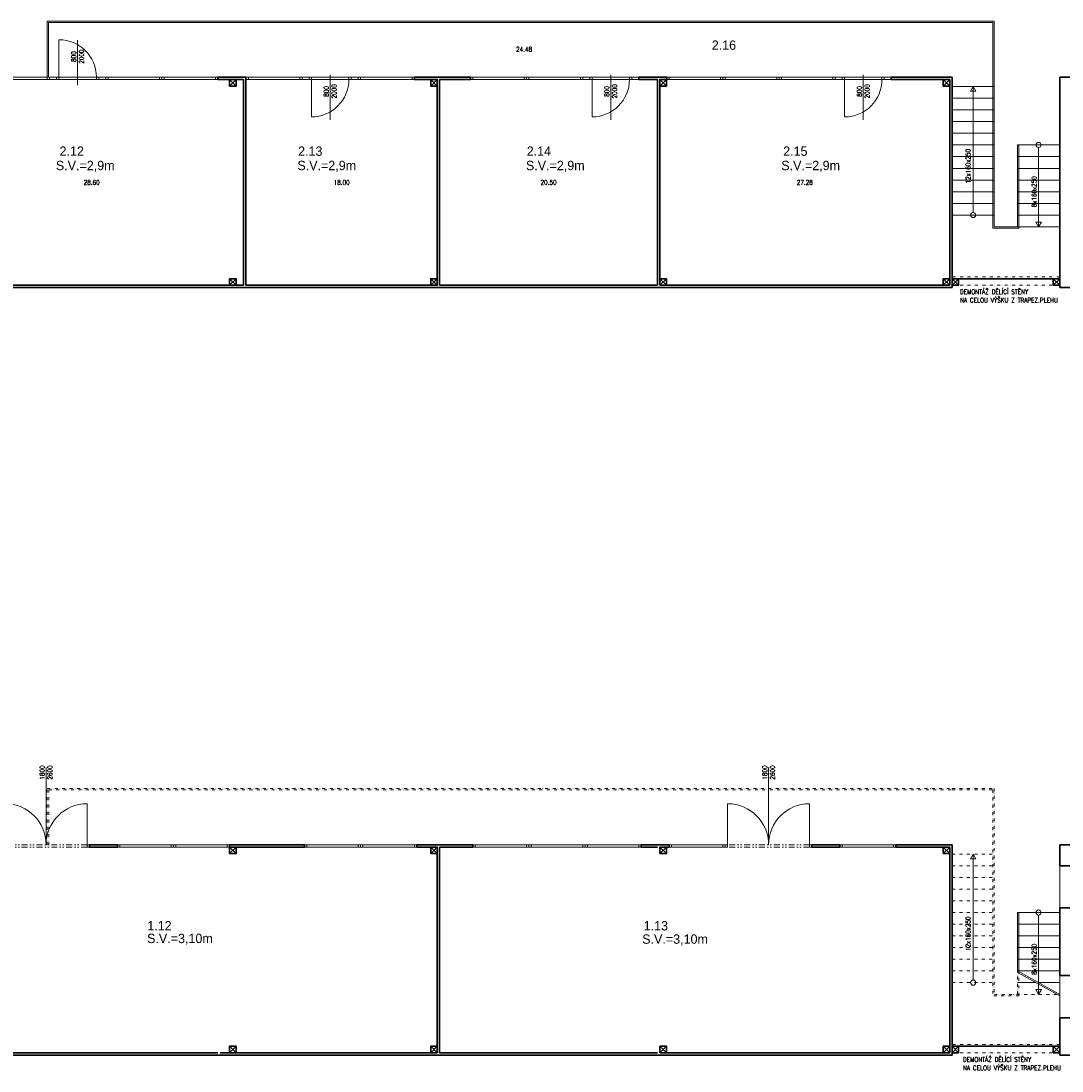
# Model space of a CAD drawing. Header units: millimetres. Extents: x -485339 to 350584, y -2181201 to -313328.
# Tile 112 of 115: x 49534 to 71795, y -672116 to -649667. Entities that reach past the tile are written whole.
import ezdxf
from ezdxf.enums import TextEntityAlignment as Align

# ---------------------------------------------------------------- set-up
doc = ezdxf.new("R2010")
doc.units = ezdxf.units.MM
doc.header["$LTSCALE"] = 10
doc.linetypes.add('DĚLICÍ2', pattern=[15.875, 6.35, -3.175, 0, -3.175, 0, -3.175])
doc.layers.add('BOUR_ČÁRY_OBRYS', color=7, linetype='Continuous', lineweight=35, true_color=0x4ccd32)
doc.layers.add('BOURÁNÍ_POPIS', color=7, linetype='Continuous', lineweight=18, true_color=0x4ccd32)
for name, color, linetype, lineweight in [('St__otvory_dveře', 40, 'Continuous', 18), ('St_otvory_okna', 40, 'Continuous', 18), ('St_plocha_místnosti', 250, 'Continuous', 18), ('St_popis', 250, 'Continuous', 18), ('St_popis_otvory', 40, 'Continuous', 18), ('St_sloupy_opláštění_půdorys', 25, 'Continuous', 35), ('St_čáry_nad', 250, 'DĚLICÍ2', 18), ('St_čáry_obrys', 5, 'Continuous', 35), ('St_čáry_plné', 250, 'Continuous', 18)]:
    doc.layers.add(name, color=color, linetype=linetype, lineweight=lineweight)
doc.layers.add('St_plocha_místn', color=140, linetype='Continuous', lineweight=18, plot=False)
doc.styles.add('Andy', font='txt')
doc.styles.get("Standard").update_dxf_attribs({"font": 'simplex.shx', "width": 0.8})
doc.linetypes.add('ZIGZAG', pattern='A,0.00254,-5.08,[131,ltypeshp.shx,S=5.08,R=0,X=-5.08,Y=0],-10.16,[131,ltypeshp.shx,S=5.08,R=180,X=5.08,Y=0],-5.08', length=20.32254)

# ---------------------------------------------------------------- blocks, each defined once
blk = doc.blocks.new('G$C325A9F68')
at = {"layer": 'St_otvory_okna', "ltscale": 2}
for points in [[(0, 0), (1200, 0), (1200, 50), (0, 50)], [(0, 0), (50, 0), (50, 50), (0, 50)], [(1200, 0), (1150, 0), (1150, 50), (1200, 50)]]:
    blk.add_lwpolyline(points, close=True, dxfattribs=at)
blk = doc.blocks.new('G$C51AC4435')
at = {"layer": 'St__otvory_dveře', "ltscale": 2}
for points in [[(0, 0), (50, 0), (50, -150), (0, -150)], [(0, -150), (50, -150), (50, -200), (0, -200)], [(0, -1050), (50, -1050), (50, -1000), (0, -1000)], [(0, -1200), (50, -1200), (50, -1050), (0, -1050)]]:
    blk.add_lwpolyline(points, close=True, dxfattribs=at)
at = {"layer": 'St__otvory_dveře', "linetype": 'DĚLICÍ2'}
for points in [[(0, -1000), (0, -200)], [(50, -1000), (50, -200)]]:
    blk.add_lwpolyline(points, dxfattribs=at)
at = {"layer": 'St__otvory_dveře', "ltscale": 2}
blk.add_lwpolyline([(50, -1000), (850, -1000)], dxfattribs=at)
blk.add_arc((50, -1000), 800, 0, 90, dxfattribs=at)
blk = doc.blocks.new('G$C2F820337')
at = {"layer": 'St_sloupy_opláštění_půdorys', "ltscale": 2}
blk.add_lwpolyline([(-70, -70), (70, -70), (70, 70), (-70, 70)], close=True, dxfattribs=at)
for points in [[(-70, 70), (70, -70)], [(70, 70), (-70, -70)]]:
    blk.add_lwpolyline(points, dxfattribs=at)
blk = doc.blocks.new('G$C73FA397A')
at = {"layer": 'St__otvory_dveře', "ltscale": 2}
for points in [[(0, -50), (50, -50), (50, 0), (0, 0)], [(1800, -50), (1850, -50), (1850, 0), (1800, 0)]]:
    blk.add_lwpolyline(points, close=True, dxfattribs=at)
at = {"layer": 'St__otvory_dveře', "linetype": 'DĚLICÍ2', "ltscale": 2}
for points in [[(1800, 0), (50, 0)], [(1800, -50), (50, -50)]]:
    blk.add_lwpolyline(points, dxfattribs=at)
at = {"layer": 'St__otvory_dveře', "ltscale": 2}
for points in [[(50, -50), (50, -925)], [(1800, -50), (1800, -925)]]:
    blk.add_lwpolyline(points, dxfattribs=at)
for centre, start, end in [((50, -50), 270, 0), ((1800, -50), 180, 270)]:
    blk.add_arc(centre, 875, start, end, dxfattribs=at)

msp = doc.modelspace()

# ---------------------------------------------------------------- linework, layer by layer
at = {"layer": 'BOUR_ČÁRY_OBRYS', "linetype": 'ZIGZAG', "ltscale": 0.5}
for points in [[(71745.3, -655177.3), (69445.3, -655177.3)], [(71745.3, -671587), (69445.3, -671587)]]:
    msp.add_lwpolyline(points, dxfattribs=at)
at = {"layer": 'St_plocha_místn'}
for points in [[(50095.3, -649667.3), (70345.3, -649667.3), (70345.3, -651067.3), (69445.3, -651067.3), (69445.3, -650867.3), (50095.3, -650867.3)], [(47795.3, -655317.3), (54295.3, -655317.3), (54295.3, -650917.3), (47795.3, -650917.3)], [(54345.3, -650917.3), (58435.3, -650917.3), (58435.3, -655317.3), (54345.3, -655317.3)], [(58485.3, -655317.3), (63145.3, -655317.3), (63145.3, -650917.3), (58485.3, -650917.3)], [(63195.3, -650917.3), (69395.3, -650917.3), (69395.3, -655317.3), (63195.3, -655317.3)]]:
    msp.add_lwpolyline(points, close=True, dxfattribs=at)
at = {"layer": 'St_popis_otvory'}
for points in [[(50745.3, -651040.2), (50745.3, -650074)], [(56145.3, -651783.1), (56145.3, -650816.9)], [(62145.3, -651783.1), (62145.3, -650816.9)], [(67545.3, -651783.1), (67545.3, -650816.9)], [(50070.3, -665629.5), (50070.3, -667277)], [(65520.3, -665629.5), (65520.3, -667277)]]:
    msp.add_lwpolyline(points, dxfattribs=at)
at = {"layer": 'St_čáry_nad'}
for points in [[(71745.3, -655137.1), (69445.3, -655137.1)], [(71745.3, -655317.3), (69445.3, -655317.3)], [(50096.3, -667277), (50096.3, -666077), (69445.3, -666077), (70345.3, -666077), (70345.3, -670477)], [(50126.3, -667277), (50126.3, -666107), (69445.3, -666107), (70315.3, -666107), (70315.3, -670507)], [(69445.3, -667477), (70345.3, -667477)], [(69445.3, -667727), (70345.3, -667727)], [(69445.3, -667977), (70345.3, -667977)], [(69445.3, -668227), (70345.3, -668227)], [(69445.3, -668477), (70345.3, -668477)], [(69445.3, -668727), (70345.3, -668727)], [(69445.3, -668977), (70345.3, -668977)], [(69445.3, -669227), (70345.3, -669227)], [(69445.3, -669477), (70345.3, -669477)], [(69445.3, -669727), (70345.3, -669727)], [(69445.3, -669977), (70345.3, -669977)], [(70845.3, -670477), (70845.3, -669977)], [(70875.3, -670507), (70875.3, -669993.7)], [(69445.3, -670227), (70345.3, -670227)], [(71745.3, -671327), (71745.3, -670311.3)], [(70875.3, -670507), (70315.3, -670507)], [(71683.5, -670477), (70345.3, -670477)], [(71745.3, -671546.9), (69445.3, -671546.9)], [(71745.3, -671727), (69445.3, -671727)]]:
    msp.add_lwpolyline(points, dxfattribs=at)
at = {"layer": 'St_čáry_obrys'}
for points in [[(53745.3, -650917.3), (53745.3, -650867.3)], [(54345.3, -650867.3), (53745.3, -650867.3)], [(53745.3, -650917.3), (54295.3, -650917.3)], [(54295.3, -650917.3), (54295.3, -655317.3)], [(54345.3, -650917.3), (54345.3, -650867.3)], [(54345.3, -650917.3), (54345.3, -655317.3)], [(57945.3, -650917.3), (57945.3, -650867.3)], [(59145.3, -650867.3), (57945.3, -650867.3)], [(57945.3, -650917.3), (58435.3, -650917.3)], [(58435.3, -650917.3), (58435.3, -655317.3)], [(58485.3, -650917.3), (58485.3, -655317.3)], [(58485.3, -650917.3), (59145.3, -650917.3)], [(59145.3, -650917.3), (59145.3, -650867.3)], [(62745.3, -650917.3), (62745.3, -650867.3)], [(63345.3, -650867.3), (62745.3, -650867.3)], [(62745.3, -650917.3), (63145.3, -650917.3)], [(63145.3, -650917.3), (63145.3, -655317.3)], [(63195.3, -650917.3), (63195.3, -655317.3)], [(63195.3, -650917.3), (63345.3, -650917.3)], [(63345.3, -650917.3), (63345.3, -650867.3)], [(69445.3, -650867.3), (68145.3, -650867.3)], [(68145.3, -650917.3), (68145.3, -650867.3)], [(69395.3, -650917.3), (68145.3, -650917.3)], [(69395.3, -652494.3), (69395.3, -650917.3)], [(69395.3, -655317.3), (69395.3, -650917.3)], [(69445.3, -655367.3), (69445.3, -650867.3)], [(47745.3, -655367.3), (69445.3, -655367.3)], [(47795.3, -655317.3), (54295.3, -655317.3)], [(54345.3, -655317.3), (58435.3, -655317.3)], [(58485.3, -655317.3), (63145.3, -655317.3)], [(63195.3, -655317.3), (69395.3, -655317.3)], [(50995.3, -667327), (50995.3, -667277)], [(51595.3, -667277), (50995.3, -667277)], [(50995.3, -667327), (51595.3, -667327)], [(51595.3, -667327), (51595.3, -667277)], [(53995.3, -667327), (53995.3, -667277)], [(53995.3, -667277), (55595.3, -667277)], [(55595.3, -667327), (53995.3, -667327)], [(55595.3, -667327), (55595.3, -667277)], [(57995.3, -667327), (57995.3, -667277)], [(57995.3, -667277), (59195.3, -667277)], [(57995.3, -667327), (58435.3, -667327)], [(58435.3, -667327), (58435.3, -671727)], [(58485.3, -667327), (58485.3, -671727)], [(58485.3, -667327), (59195.3, -667327)], [(59195.3, -667327), (59195.3, -667277)], [(62795.3, -667327), (62795.3, -667277)], [(62795.3, -667277), (63395.3, -667277)], [(62795.3, -667327), (63145.3, -667327)], [(63195.3, -667327), (63395.3, -667327)], [(63395.3, -667327), (63395.3, -667277)], [(66445.3, -667327), (66445.3, -667277)], [(66445.3, -667277), (67045.3, -667277)], [(67045.3, -667327), (66445.3, -667327)], [(67045.3, -667327), (67045.3, -667277)], [(69445.3, -667277), (68245.3, -667277)], [(68245.3, -667327), (68245.3, -667277)], [(69395.3, -667327), (68245.3, -667327)], [(69395.3, -671727), (69395.3, -667327)], [(69395.3, -668704), (69395.3, -667327)], [(69445.3, -671777), (69445.3, -667277)], [(47745.3, -671777), (69445.3, -671777)], [(47795.3, -671727), (53745.3, -671727)], [(53795.3, -671727), (58435.3, -671727)], [(58485.3, -671727), (63145.3, -671727)], [(63195.3, -671727), (69395.3, -671727)]]:
    msp.add_lwpolyline(points, dxfattribs=at)
at = {"layer": 'St_čáry_obrys', "ltscale": 2}
for points in [[(71745.3, -655367.3), (71745.3, -650867.3)], [(73270.3, -650867.3), (71745.3, -650867.3)], [(71745.3, -655367.3), (72495.3, -655367.3)], [(71745.3, -667727), (71745.3, -667277)], [(75855.3, -667277), (71745.3, -667277)], [(71745.3, -667727), (72045.3, -667727)], [(71745.3, -670077), (71745.3, -668627)], [(71745.3, -668627), (72045.3, -668627)], [(71745.3, -670077), (72045.3, -670077)], [(71745.3, -671777), (71745.3, -670977)], [(71745.3, -670977), (72045.3, -670977)], [(71745.3, -671777), (72545.3, -671777)]]:
    msp.add_lwpolyline(points, dxfattribs=at)
at = {"layer": 'St_čáry_plné'}
for points in [[(50095.3, -650867.3), (50095.3, -649667.3), (69445.3, -649667.3), (70345.3, -649667.3), (70345.3, -654067.3)], [(50125.3, -650867.3), (50125.3, -649697.3), (69445.3, -649697.3), (70315.3, -649697.3), (70315.3, -654097.3)], [(69445.3, -651067.3), (70345.3, -651067.3)], [(69445.3, -651317.3), (70345.3, -651317.3)], [(69445.3, -651567.3), (70345.3, -651567.3)], [(69445.3, -651817.3), (70345.3, -651817.3)], [(69445.3, -652067.3), (70345.3, -652067.3)], [(69445.3, -652317.3), (70345.3, -652317.3)], [(70845.3, -654067.3), (70845.3, -652317.3)], [(71745.3, -652317.3), (70845.3, -652317.3)], [(70875.3, -654097.3), (70875.3, -652317.3)], [(71745.3, -654917.3), (71745.3, -652317.3)], [(69445.3, -652567.3), (70345.3, -652567.3)], [(71745.3, -652567.3), (70845.3, -652567.3)], [(69445.3, -652817.3), (70345.3, -652817.3)], [(71745.3, -652817.3), (70845.3, -652817.3)], [(69445.3, -653067.3), (70345.3, -653067.3)], [(71745.3, -653067.3), (70845.3, -653067.3)], [(69445.3, -653317.3), (70345.3, -653317.3)], [(71745.3, -653317.3), (70845.3, -653317.3)], [(69445.3, -653567.3), (70345.3, -653567.3)], [(71745.3, -653567.3), (70845.3, -653567.3)], [(69445.3, -653817.3), (70345.3, -653817.3)], [(71745.3, -653817.3), (70845.3, -653817.3)], [(70875.3, -654097.3), (70315.3, -654097.3)], [(71745.3, -654067.3), (70345.3, -654067.3)], [(71745.3, -667727), (71745.3, -668627)], [(70845.3, -669977), (70845.3, -668727)], [(71745.3, -668727), (70845.3, -668727)], [(70875.3, -669993.7), (70875.3, -668727)], [(71745.3, -670311.3), (71745.3, -668527)], [(71745.3, -668977), (70845.3, -668977)], [(71745.3, -669227), (70845.3, -669227)], [(71745.3, -669477), (70845.3, -669477)], [(71745.3, -669727), (70845.3, -669727)], [(71745.3, -669977), (70845.3, -669977)], [(70845.3, -669977), (71745.3, -670477)], [(70845.3, -670011.3), (71745.3, -670511.3)], [(71745.3, -670077), (71745.3, -670977)], [(71233.5, -670227), (70845.3, -670227)], [(71745.3, -670227), (71295.3, -670227)]]:
    msp.add_lwpolyline(points, dxfattribs=at)
at = {"layer": 'St_čáry_plné', "ltscale": 2}
for points in [[(69895.3, -651067.3), (69836.7, -651168.7), (69953.8, -651168.7)], [(71295.3, -654067.3), (71236.7, -653965.8), (71353.8, -653965.8)], [(69895.3, -667477), (69836.7, -667578.4), (69953.8, -667578.4)], [(71295.3, -670477), (71236.7, -670375.6), (71353.8, -670375.6)]]:
    msp.add_lwpolyline(points, close=True, dxfattribs=at)
for points in [[(69895.3, -653762.7), (69895.3, -651067.3)], [(71295.3, -652371.8), (71295.3, -654067.3)], [(69895.3, -670172.4), (69895.3, -667477)], [(71295.3, -668781.6), (71295.3, -670477)]]:
    msp.add_lwpolyline(points, dxfattribs=at)
for centre in [(71295.3, -652317.3), (69895.3, -653817.3), (71295.3, -668727), (69895.3, -670227)]:
    msp.add_circle(centre, 54.6, dxfattribs=at)

# ---------------------------------------------------------------- block references
at = {"layer": 'St__otvory_dveře', "ltscale": 2, "xscale": -1, "rotation": 270}
msp.add_blockref('G$C51AC4435', (51345.3, -650917.3), dxfattribs=at)
at = {"layer": 'St__otvory_dveře', "ltscale": 2, "rotation": 270}
for p in [(56745.3, -650867.3), (62745.3, -650867.3), (68145.3, -650867.3)]:
    msp.add_blockref('G$C51AC4435', p, dxfattribs=at)
at = {"layer": 'St__otvory_dveře', "xscale": -1, "rotation": 180}
for p in [(49145.3, -667327), (64595.3, -667327)]:
    msp.add_blockref('G$C73FA397A', p, dxfattribs=at)
at = {"layer": 'St_otvory_okna', "ltscale": 2}
for p in [(48945.3, -650917.3), (51345.3, -650917.3), (52545.3, -650917.3), (54345.3, -650917.3), (56745.3, -650917.3), (59145.3, -650917.3), (60345.3, -650917.3), (63345.3, -650917.3), (64545.3, -650917.3), (65745.3, -650917.3), (51595.3, -667327), (52795.3, -667327), (55595.3, -667327), (56795.3, -667327), (59195.3, -667327), (60395.3, -667327), (61595.3, -667327), (63395.3, -667327), (67045.3, -667327)]:
    msp.add_blockref('G$C325A9F68', p, dxfattribs=at)
at = {"layer": 'St_sloupy_opláštění_půdorys', "ltscale": 2}
for p in [(54065.3, -650987.3), (58365.3, -650987.3), (63265.3, -650987.3), (69325.3, -650987.3), (54065.3, -655247.3), (58365.3, -655247.3), (63265.3, -655247.3), (69325.3, -655247.3), (69515.3, -655247.3), (71675.3, -655247.3), (54065.3, -667397), (58365.3, -667397), (63265.3, -667397), (69325.3, -667397), (54065.3, -671657), (58365.3, -671657), (63265.3, -671657), (69325.3, -671657), (69515.3, -671657), (71675.3, -671657)]:
    msp.add_blockref('G$C2F820337', p, dxfattribs=at)

# ---------------------------------------------------------------- texts
at = {"layer": 'BOURÁNÍ_POPIS', "width": 0.8}
for s, p in [('DEMONTÁŽ DĚLÍCÍ STĚNY ', (69613, -655504.8)), ('NA CELOU VÝŠKU Z TRAPEZ.PLEHU', (69613, -655685.2)), ('DEMONTÁŽ DĚLÍCÍ STĚNY ', (69677.4, -671919)), ('NA CELOU VÝŠKU Z TRAPEZ.PLEHU', (69677.4, -672099.5))]:
    msp.add_text(s, height=100, dxfattribs=at).set_placement(p)
at = {"layer": 'St_plocha_místn', "width": 0.8}
for s, p in [('24.48', (60291.4, -650272.4)), ('28.60', (51045.3, -653117.3)), ('18.00', (56390.3, -653117.3)), ('20.50', (60815.3, -653117.3)), ('27.28', (66295.3, -653117.3))]:
    msp.add_text(s, height=100, dxfattribs=at).set_placement(p, align=Align.MIDDLE_CENTER)
at = {"layer": 'St_plocha_místnosti', "ltscale": 2, "style": 'Andy'}
for s, p in [('2.16', (64305.1, -650283.6)), ('2.12', (50358.2, -652549.9)), ('2.13', (55459.7, -652549.9)), ('2.14', (60348.4, -652549.9)), ('2.15', (65832.5, -652549.9)), ('S.V.=2,9m', (50279.3, -652856.5)), ('S.V.=2,9m', (55444.1, -652856.5)), ('S.V.=2,9m', (60331.3, -652856.5)), ('S.V.=2,9m', (65792.3, -652856.5)), ('1.12', (52233.9, -669110.3)), ('1.13', (62849.6, -669110.3)), ('S.V.=3,10m', (52230.1, -669381)), ('S.V.=3,10m', (62818.4, -669395.7))]:
    msp.add_text(s, height=200, dxfattribs=at).set_placement(p)
at = {"layer": 'St_popis', "ltscale": 2, "width": 0.8}
for s, p in [('12x160x250', (69835.4, -653141.9)), ('8x160x250', (71250.6, -653648.1)), ('12x160x250', (69835.4, -669551.6)), ('8x160x250', (71250.6, -670057.8))]:
    msp.add_text(s, height=100, rotation=90, dxfattribs=at).set_placement(p)
at = {"layer": 'St_popis_otvory', "char_height": 100, "width": 1342.526, "attachment_point": 5, "rotation": 90}
for s, insert in [('800\\P2000', (50745.3, -650429)), ('800\\P2000', (56145.3, -651171.9)), ('800\\P2000', (62145.3, -651171.9)), ('800\\P2000', (67545.3, -651171.9)), ('1800\\P2600', (50070.3, -665734.6)), ('1800\\P2600', (65520.3, -665734.6))]:
    msp.add_mtext(s, dxfattribs=dict(at, insert=insert))

doc.saveas('drawing.dxf')
